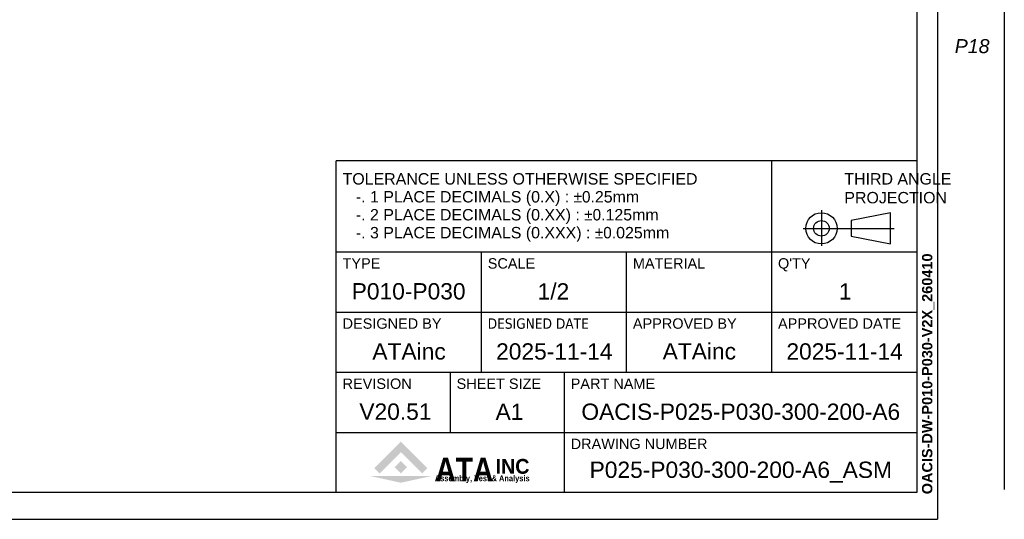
# Model space of a CAD drawing. Extents: x 47048 to 48775, y 4691 to 5879.
# Tile 8 of 28: x 48110 to 48775, y 4691 to 5028. Entities that reach past the tile are written whole.
import ezdxf
from ezdxf.enums import TextEntityAlignment as Align

# ---------------------------------------------------------------- set-up
doc = ezdxf.new("R2010")
doc.units = 0
doc.header["$LTSCALE"] = 25.4
doc.linetypes.add('CENTER', pattern=[2, 1.25, -0.25, 0.25, -0.25])
doc.layers.get('0').update_dxf_attribs({"linetype": 'CONTINUOUS'})
doc.layers.add('ATA-SIGN', color=3, linetype='CONTINUOUS', lineweight=25)
doc.layers.add('ATA-TEXT', color=7, linetype='CONTINUOUS')
doc.styles.add('일반(ATA)', font='ariali.ttf')
doc.styles.add('주 문자 (ISO)', font='arial.ttf')

# ---------------------------------------------------------------- blocks, each defined once
blk = doc.blocks.new('ata-Title-A1-002')
for color, points in [(176, [(14.63, 6.49), (12.84, 8.28), (21.79, 17.23), (30.75, 8.28), (28.96, 6.49), (21.79, 13.66)]), (30, [(21.79, 10.66), (23.88, 8.57), (21.79, 6.49), (19.71, 8.57)]), (9, [(32.34, 5.64), (21.79, 3.34), (11.25, 5.64)])]:
    blk.add_hatch(color=color).paths.add_polyline_path(points)
at = {"color": 253}
for p, q in [((0, 0), (0, 112)), ((196, 112), (0, 112)), ((147, 40.6), (147, 112)), ((196, 112), (196, 0)), ((0, 81.2), (196, 81.2)), ((49, 40.6), (49, 81.2)), ((98, 40.6), (98, 81.2)), ((0, 60.9), (196, 60.9)), ((0, 40.6), (196, 40.6)), ((38.5, 20.3), (38.5, 40.6)), ((77, 0), (77, 40.6)), ((0, 20.3), (196, 20.3)), ((196, 0), (0, 0))]:
    blk.add_line(p, q, dxfattribs=at)
for p, q in [((163.75, 95.32), (163.75, 83.26)), ((187.03, 94.45), (173.85, 91.82)), ((187.03, 83.91), (187.03, 94.45)), ((173.85, 91.82), (173.85, 86.55)), ((157.57, 89.18), (188.27, 89.18)), ((173.85, 86.55), (187.03, 83.91)), ((0, 81.2), (196, 81.2))]:
    blk.add_line(p, q)
for radius in [5.27, 2.64]:
    blk.add_circle((163.75, 89.18), radius)
at = {"char_height": 3.85, "attachment_point": 1, "style": '주 문자 (ISO)'}
for s, insert, line_spacing_factor in [('TOLERANCE UNLESS OTHERWISE SPECIFIED\\P   -. 1 PLACE DECIMALS (0.X) : {\\fAIGDT|b0|i0|c2|p2;`0}.25mm\\P   -. 2 PLACE DECIMALS (0.XX) : {\\fAIGDT|b0|i0|c2|p2;`0}.125mm \\P   -. 3 PLACE DECIMALS (0.XXX) : {\\fAIGDT|b0|i0|c2|p2;`0}.025mm', (2.11, 107.8), 0.942857), ('THIRD ANGLE\\PPROJECTION', (171.5, 107.8), 0.987884)]:
    blk.add_mtext(s, dxfattribs=dict(at, insert=insert, line_spacing_factor=line_spacing_factor))
at = {"char_height": 3.5, "attachment_point": 1, "style": '주 문자 (ISO)'}
for s, insert in [('TYPE', (2.1, 79.1)), ('SCALE', (51.11, 79.1)), ('MATERIAL', (100.1, 79.1)), ("Q'TY", (149.1, 79.1)), ('DESIGNED BY', (2.1, 58.8)), ('{\\fTahoma|b0|i0|c0|p34;DESIGNED \\fTahoma|b0|i0|c129|p34;DATE}', (51.1, 58.8)), ('APPROVED BY', (100.11, 58.8)), ('APPROVED DATE', (149.1, 58.8)), ('REVISION', (2.1, 38.5)), ('SHEET SIZE', (40.6, 38.5)), ('PART NAME', (79.11, 38.5)), ('DRAWING NUMBER', (79.11, 18.2))]:
    blk.add_mtext(s, dxfattribs=dict(at, insert=insert))
at = {"color": 176, "insert": (33.46, 3.77), "char_height": 8, "width": 37.1563, "attachment_point": 7, "line_spacing_factor": 0.5, "style": '주 문자 (ISO)'}
blk.add_mtext('{\\fArial|b1|i0|c0|p34;\\W0.85;ATA}', dxfattribs=at)
at = {"color": 9, "style": '주 문자 (ISO)'}
for s, insert, char_height, attachment_point in [('{\\fArial|b1|i0|c0|p34;\\W0.95;INC}', (53.76, 6.3), 5, 7), ('{\\fArial|b1|i0|c0|p34;\\W0.9;Assembly, Test & Analysis}', (49.25, 5.84), 2, 2)]:
    blk.add_mtext(s, dxfattribs=dict(at, insert=insert, char_height=char_height, attachment_point=attachment_point))
at = {"style": '주 문자 (ISO)'}
for tag, p in [('TYPE_001', (24.5, 67.9)), ('SCALE_001', (73.5, 67.9)), ('MATERIAL_001', (122.5, 67.9)), ('QTY_001', (171.5, 67.9)), ('DESIGNED_BY_001', (24.5, 47.6)), ('APPROVED_BY_001', (122.5, 47.64)), ('APPROVED_DATE_001', (171.5, 47.6)), ('REVISION_001', (19.25, 27.3)), ('SHEET_SIZE_001', (57.75, 27.3)), ('PART_NAME_001', (136.5, 27.3)), ('DRAWING_NUMBER_001', (136.5, 7))]:
    blk.add_attdef(tag, text='', height=5.5, dxfattribs=at).set_placement(p, align=Align.MIDDLE_CENTER)
at = {"color": 7, "style": '주 문자 (ISO)'}
blk.add_attdef('DESIGNED_DATE_001', text='', height=5.5, dxfattribs=at).set_placement((73.5, 47.6), align=Align.MIDDLE_CENTER)
blk = doc.blocks.new('ata-Border-A1-002')
at = {"color": 253, "ltscale": 0.5}
for p in [(841, 594), (0, 0)]:
    blk.add_line(p, (841, 0), dxfattribs=at)
for p, q in [((834, 585), (834, 9)), ((834, 9), (7, 9))]:
    blk.add_line(p, q)

msp = doc.modelspace()

# ---------------------------------------------------------------- linework, layer by layer
at = {"layer": 'ATA-SIGN'}
for p, q in [((48729.9785069, 5878.5462321), (48729.9785069, 4710.7118431)), ((48774.9785069, 5793.0949354), (48774.9785069, 4710.7118431)), ((48774.9785069, 5764.6111698), (48774.9785069, 4710.7118431))]:
    msp.add_line(p, q, dxfattribs=at)

# ---------------------------------------------------------------- block references
at = {"xscale": 2, "yscale": 2, "zscale": 2}
msp.add_blockref('ata-Border-A1-002', (47047.9785069, 4690.5462321), dxfattribs=at)
msp.add_blockref('ata-Border-A1-002', (47047.9785069, 4690.5462321), dxfattribs=at)
ref = msp.add_blockref('ata-Title-A1-002', (48323.9785069, 4708.5462321), dxfattribs=dict(xscale=2, yscale=2, zscale=2))
ref.add_attrib('SCALE_001', '1/2', (48459.8795069, 4838.8517321), dxfattribs={"height": 11, "style": '주 문자 (ISO)'})
ref.add_attrib('TYPE_001', 'P010-P030', (48334.3465069, 4838.9177321), dxfattribs={"height": 11, "style": '주 문자 (ISO)'})
ref.add_attrib('DESIGNED_BY_001', 'ATAinc', (48348.3055069, 4798.3342321), dxfattribs={"height": 11, "style": '주 문자 (ISO)'})
ref.add_attrib('DESIGNED_DATE_001', '2025-11-14', (48431.8625069, 4798.3177321), dxfattribs={"color": 7, "height": 11, "style": '주 문자 (ISO)'})
ref.add_attrib('APPROVED_BY_001', 'ATAinc', (48544.3055069, 4798.4097317), dxfattribs={"height": 11, "style": '주 문자 (ISO)'})
ref.add_attrib('APPROVED_DATE_001', '2025-11-14', (48627.8625069, 4798.3177321), dxfattribs={"height": 11, "style": '주 문자 (ISO)'})
ref.add_attrib('PART_NAME_001', 'OACIS-P025-P030-300-200-A6', (48489.4315069, 4757.6462321), dxfattribs={"height": 11, "style": '주 문자 (ISO)'})
ref.add_attrib('DRAWING_NUMBER_001', 'P025-P030-300-200-A6_ASM', (48494.9865069, 4718.4762321), dxfattribs={"height": 11, "style": '주 문자 (ISO)'})
ref.add_attrib('QTY_001', '1', (48663.2825069, 4838.8242321), dxfattribs={"height": 11, "style": '주 문자 (ISO)'})
ref.add_attrib('REVISION_001', 'V20.51', (48339.5270069, 4757.7177321), dxfattribs={"height": 11, "style": '주 문자 (ISO)'})
ref.add_attrib('SHEET_SIZE_001', 'A1', (48431.4980069, 4757.6242321), dxfattribs={"color": 7, "height": 11, "style": '주 문자 (ISO)'})

# ---------------------------------------------------------------- texts
at = {"layer": 'ATA-TEXT', "color": 7, "linetype": 'CENTER', "insert": (48753.2486643, 5009.7936004), "char_height": 9.45, "attachment_point": 5, "style": '일반(ATA)'}
msp.add_mtext('P18', dxfattribs=at)
at = {"layer": 'ATA-TEXT', "color": 7, "insert": (48719.3994047, 4707.4307664), "char_height": 3.5, "attachment_point": 1, "rotation": 90, "line_spacing_factor": 0.257143, "style": '주 문자 (ISO)'}
msp.add_mtext('{\\fArial|b1|i0|c129|p34;\\H2.00000x;OACIS-DW-P010-P030-V2X_260410}', dxfattribs=at)

doc.saveas('drawing.dxf')
